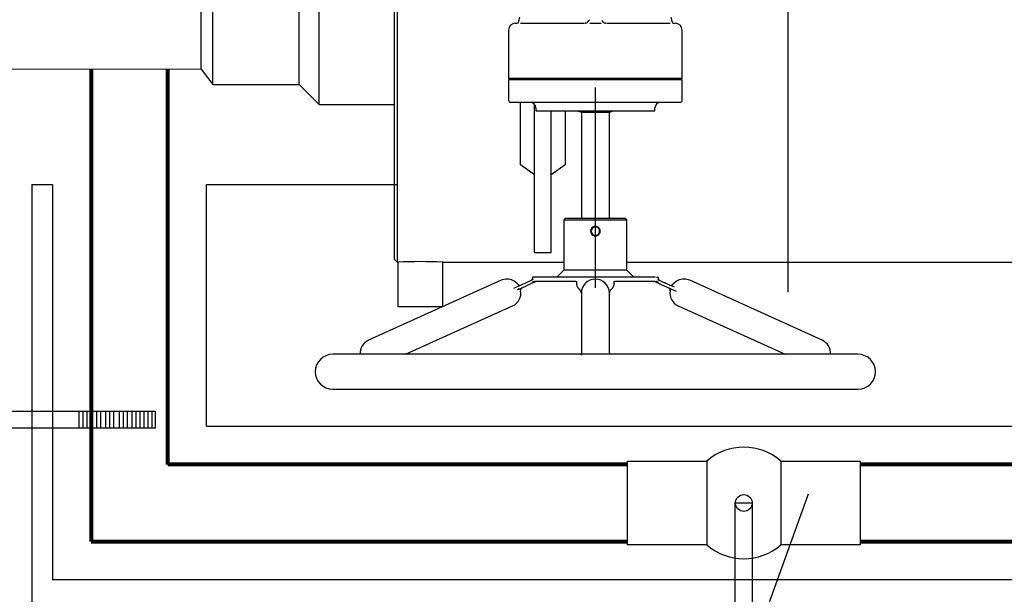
# Model space of a CAD drawing. Header units: metres. Extents: x 6538042 to 13082743, y 6022817 to 12049805.
# Tile 12 of 92: x 6539367.59 to 6539374, y 6024164.88 to 6024168.62. Entities that reach past the tile are written whole.
import ezdxf
from ezdxf.lldxf.tags import DXFTag

# ---------------------------------------------------------------- set-up
doc = ezdxf.new("R2010")
doc.units = ezdxf.units.M
doc.header["$MEASUREMENT"] = 0
for name, color, linetype in [('A400WW9_1', 7, 'CONTINUOUS'), ('d-izolacja', 251, 'CONTINUOUS'), ('d-małe zawory', 7, 'CONTINUOUS'), ('Default', 7, 'CONTINUOUS'), ('Linie_tabeli', 7, 'CONTINUOUS'), ('Q-6500-S', 7, 'CONTINUOUS'), ('W-400-20', 7, 'CONTINUOUS')]:
    doc.layers.add(name, color=color, linetype=linetype)
doc.layers.add('d-powrot', color=5, linetype='CONTINUOUS', lineweight=53)
tags = doc.linetypes.add('CENTER2', pattern=[28.575, 19.05, -3.175, 3.175, -3.175]).pattern_tags.tags
tags[10:11] = [DXFTag(74, 4), DXFTag(75, 0), DXFTag(340, '0'), DXFTag(46, 0.0), DXFTag(50, 0.0), DXFTag(44, 0.0), DXFTag(45, 0.0)]
tags[8:9] = [DXFTag(74, 4), DXFTag(75, 0), DXFTag(340, '0'), DXFTag(46, 0.0), DXFTag(50, 0.0), DXFTag(44, 0.0), DXFTag(45, 0.0)]
tags[6:7] = [DXFTag(74, 4), DXFTag(75, 0), DXFTag(340, '0'), DXFTag(46, 0.0), DXFTag(50, 0.0), DXFTag(44, 0.0), DXFTag(45, 0.0)]
tags[4:5] = [DXFTag(74, 4), DXFTag(75, 0), DXFTag(340, '0'), DXFTag(46, 0.0), DXFTag(50, 0.0), DXFTag(44, 0.0), DXFTag(45, 0.0)]

# ---------------------------------------------------------------- blocks, each defined once
blk = doc.blocks.new('z350')
at = {"layer": 'A400WW9_1', "color": 7, "linetype": 'Continuous'}
for p, q in [((6539307.0302, 6024168.6742), (6539307.0302, 6024162.6612)), ((6539307.012, 6024162.6794), (6539307.012, 6024168.6559)), ((6539306.5231, 6024163.6873), (6539306.5231, 6024167.648)), ((6539305.8323, 6024163.8175), (6539305.8323, 6024167.5178)), ((6539306.3929, 6024163.8175), (6539306.3929, 6024167.5178)), ((6539305.7555, 6024163.9177), (6539305.7555, 6024167.4177)), ((6539305.7555, 6024163.9177), (6539305.8323, 6024163.8175)), ((6539305.8323, 6024163.8175), (6539306.3929, 6024163.8175)), ((6539306.3929, 6024163.8175), (6539306.5231, 6024163.6873)), ((6539306.5231, 6024163.6873), (6539307.012, 6024163.6873)), ((6539307.8315, 6024163.2942), (6539307.8315, 6024163.701)), ((6539307.9225, 6024163.3615), (6539307.9225, 6024163.6886)), ((6539308.0318, 6024163.3615), (6539308.0318, 6024163.6463)), ((6539308.1228, 6024163.6463), (6539308.1228, 6024163.2942)), ((6539307.9225, 6024162.7242), (6539307.9225, 6024163.3615)), ((6539308.0318, 6024162.7242), (6539308.0318, 6024163.3615)), ((6539307.9225, 6024163.2293), (6539307.8315, 6024163.2942)), ((6539308.1228, 6024163.2942), (6539308.0318, 6024163.2293)), ((6539307.9225, 6024162.7242), (6539308.0318, 6024162.7242)), ((6539307.012, 6024162.6794), (6539307.0302, 6024162.6612)), ((6539307.0302, 6024162.6612), (6539307.035, 6024162.6612)), ((6539307.0348, 6024162.6612), (6539307.0348, 6024162.3716)), ((6539307.3243, 6024162.6612), (6539308.1137, 6024162.6612)), ((6539307.3261, 6024162.3717), (6539307.3261, 6024162.6612)), ((6539308.5234, 6024162.6612), (6539311.8152, 6024162.6612)), ((6539307.326, 6024162.3716), (6539307.0348, 6024162.3716))]:
    blk.add_line(p, q, dxfattribs=at)
blk.add_arc((6539307.1804, 6024159.6583), 3.0064, 87.22254, 92.77746, dxfattribs=at)
at = {"layer": 'Default', "color": 7, "linetype": 'CENTER2'}
for p, q in [((6539309.5705, 6024168.9871), (6539309.5705, 6024162.4661)), ((6539308.3186, 6024162.4945), (6539308.3186, 6024163.7966))]:
    blk.add_line(p, q, dxfattribs=at)
at = {"layer": 'Q-6500-S', "color": 7, "linetype": 'Continuous'}
for p, q in [((6539307.7996, 6024164.2154), (6539307.8081, 6024164.2154)), ((6539307.8081, 6024164.2154), (6539307.8109, 6024164.2154)), ((6539307.8196, 6024164.222), (6539307.824, 6024164.238)), ((6539307.824, 6024164.238), (6539307.8285, 6024164.2542)), ((6539307.8328, 6024164.2154), (6539308.2457, 6024164.2154)), ((6539308.2557, 6024164.2171), (6539308.2508, 6024164.2157)), ((6539308.282, 6024164.2154), (6539308.2867, 6024164.2154)), ((6539308.2867, 6024164.2154), (6539308.3504, 6024164.2154)), ((6539308.3504, 6024164.2154), (6539308.3552, 6024164.2154)), ((6539308.3864, 6024164.2157), (6539308.3815, 6024164.2171)), ((6539308.3914, 6024164.2154), (6539308.8044, 6024164.2154)), ((6539308.8087, 6024164.2542), (6539308.8132, 6024164.238)), ((6539308.8132, 6024164.238), (6539308.8175, 6024164.222)), ((6539308.8263, 6024164.2154), (6539308.829, 6024164.2154)), ((6539308.829, 6024164.2154), (6539308.8376, 6024164.2154)), ((6539307.7541, 6024164.1699), (6539307.7541, 6024163.8557)), ((6539308.8831, 6024163.8557), (6539308.8831, 6024164.1699)), ((6539307.7687, 6024163.8557), (6539307.7541, 6024163.8557)), ((6539307.7687, 6024163.8466), (6539307.7541, 6024163.8466)), ((6539307.7541, 6024163.8466), (6539307.7541, 6024163.7146)), ((6539307.7632, 6024163.8557), (6539307.7632, 6024163.8466)), ((6539308.264, 6024163.8557), (6539307.7687, 6024163.8557)), ((6539308.264, 6024163.8466), (6539307.7687, 6024163.8466)), ((6539308.3732, 6024163.8557), (6539308.264, 6024163.8557)), ((6539308.3732, 6024163.8466), (6539308.264, 6024163.8466)), ((6539308.8685, 6024163.8557), (6539308.3732, 6024163.8557)), ((6539308.8685, 6024163.8466), (6539308.3732, 6024163.8466)), ((6539308.8831, 6024163.8557), (6539308.8685, 6024163.8557)), ((6539308.8831, 6024163.8466), (6539308.8685, 6024163.8466)), ((6539308.874, 6024163.8466), (6539308.874, 6024163.8557)), ((6539308.8831, 6024163.7146), (6539308.8831, 6024163.8466)), ((6539307.7805, 6024163.701), (6539307.7677, 6024163.701)), ((6539308.2708, 6024163.701), (6539307.7805, 6024163.701)), ((6539308.3186, 6024163.701), (6539308.2708, 6024163.701)), ((6539308.3664, 6024163.701), (6539308.3186, 6024163.701)), ((6539308.8566, 6024163.701), (6539308.3664, 6024163.701)), ((6539308.8694, 6024163.701), (6539308.8566, 6024163.701)), ((6539307.9316, 6024163.6645), (6539307.9316, 6024163.6463)), ((6539307.9316, 6024163.6463), (6539308.7055, 6024163.6463)), ((6539308.2002, 6024163.6463), (6539308.2275, 6024163.6372)), ((6539308.2275, 6024163.6372), (6539308.4096, 6024163.6372)), ((6539308.2275, 6024163.6372), (6539308.2275, 6024162.9452)), ((6539308.4096, 6024163.6372), (6539308.4369, 6024163.6463)), ((6539308.4096, 6024162.9452), (6539308.4096, 6024163.6372)), ((6539308.7055, 6024163.6463), (6539308.7055, 6024163.6645))]:
    blk.add_line(p, q, dxfattribs=at)
for centre, radius, start, end in [((6539307.7996, 6024164.1699), 0.0455, 90, 180), ((6539307.8109, 6024164.2245), 0.00911, 270, 344.63838), ((6539307.8109, 6024164.2141), 0.00124, 77.28796, 90.17809), ((6539308.2459, 6024164.251), 0.0356, 282.49336, 291.25892), ((6539308.2483, 6024164.2486), 0.0324, 283.23066, 330.01457), ((6539308.2459, 6024164.251), 0.0356, 324.22003, 326.11667), ((6539308.2449, 6024164.2521), 0.0373, 328.02961, 339.18805), ((6539308.3889, 6024164.2486), 0.0324, 209.99024, 256.86004), ((6539308.3913, 6024164.251), 0.0356, 213.88102, 215.77942), ((6539308.3913, 6024164.251), 0.0356, 248.88989, 257.50652), ((6539308.8263, 6024164.2245), 0.00911, 195.36162, 270), ((6539308.8263, 6024164.2141), 0.00124, 89.82191, 102.71204), ((6539308.8376, 6024164.1699), 0.0455, 0, 90), ((6539307.7677, 6024163.7146), 0.0137, 180, 270), ((6539307.8952, 6024163.6645), 0.0364, 0, 90), ((6539308.742, 6024163.6645), 0.0364, 90, 180), ((6539308.8694, 6024163.7146), 0.0137, 270, 0)]:
    blk.add_arc(centre, radius, start, end, dxfattribs=at)
at = {"layer": 'W-400-20', "color": 7, "linetype": 'Continuous'}
for p, q in [((6539308.1228, 6024162.9452), (6539308.1137, 6024162.9361)), ((6539308.1137, 6024162.9361), (6539308.5234, 6024162.9361)), ((6539308.1137, 6024162.9361), (6539308.1137, 6024162.6083)), ((6539308.5143, 6024162.9452), (6539308.1228, 6024162.9452)), ((6539308.5234, 6024162.9361), (6539308.5143, 6024162.9452)), ((6539308.5234, 6024162.6083), (6539308.5234, 6024162.9361)), ((6539308.1137, 6024162.6083), (6539308.0682, 6024162.5628)), ((6539308.5234, 6024162.6083), (6539308.1137, 6024162.6083)), ((6539308.569, 6024162.5628), (6539308.5234, 6024162.6083)), ((6539307.7054, 6024162.5434), (6539306.8434, 6024162.1532)), ((6539307.9136, 6024162.5477), (6539307.8636, 6024162.525)), ((6539307.9274, 6024162.5339), (6539307.8711, 6024162.5084)), ((6539307.909, 6024162.5573), (6539307.9059, 6024162.5474)), ((6539307.9206, 6024162.5628), (6539307.9089, 6024162.5628)), ((6539307.9089, 6024162.5628), (6539307.9089, 6024162.5572)), ((6539307.9236, 6024162.5628), (6539307.9206, 6024162.5628)), ((6539307.9269, 6024162.5628), (6539307.9236, 6024162.5628)), ((6539308.1983, 6024162.5628), (6539307.9269, 6024162.5628)), ((6539308.1836, 6024162.5355), (6539307.9317, 6024162.5355)), ((6539308.1914, 6024162.5355), (6539308.1836, 6024162.5355)), ((6539308.1957, 6024162.538), (6539308.1957, 6024162.5167)), ((6539308.2096, 6024162.5628), (6539308.1983, 6024162.5628)), ((6539308.221, 6024162.5628), (6539308.2096, 6024162.5628)), ((6539308.4162, 6024162.5628), (6539308.221, 6024162.5628)), ((6539308.4276, 6024162.5628), (6539308.4162, 6024162.5628)), ((6539308.4389, 6024162.5628), (6539308.4276, 6024162.5628)), ((6539308.7103, 6024162.5628), (6539308.4389, 6024162.5628)), ((6539308.4415, 6024162.5167), (6539308.4415, 6024162.538)), ((6539308.4536, 6024162.5355), (6539308.4458, 6024162.5355)), ((6539308.7054, 6024162.5355), (6539308.4536, 6024162.5355)), ((6539308.7098, 6024162.5339), (6539308.766, 6024162.5084)), ((6539308.7165, 6024162.5628), (6539308.7283, 6024162.5628)), ((6539308.7235, 6024162.5477), (6539308.7735, 6024162.525)), ((6539308.7312, 6024162.5474), (6539308.7281, 6024162.5573)), ((6539308.7283, 6024162.5572), (6539308.7283, 6024162.5628)), ((6539309.7937, 6024162.1532), (6539308.9318, 6024162.5434)), ((6539307.8636, 6024162.525), (6539307.7855, 6024162.4897)), ((6539307.8235, 6024162.4869), (6539307.8119, 6024162.4816)), ((6539307.8228, 6024162.4866), (6539307.8711, 6024162.5084)), ((6539308.766, 6024162.5084), (6539308.8435, 6024162.4734)), ((6539308.8118, 6024162.5077), (6539308.7735, 6024162.525)), ((6539308.8328, 6024162.4982), (6539308.8112, 6024162.508)), ((6539308.2275, 6024162.4605), (6539308.2275, 6024162.4606)), ((6539308.2275, 6024162.4605), (6539308.2275, 6024162.4605)), ((6539308.2275, 6024162.4604), (6539308.2275, 6024162.4605)), ((6539308.2275, 6024162.4602), (6539308.2275, 6024162.4603)), ((6539308.2275, 6024162.4603), (6539308.2275, 6024162.4602)), ((6539308.2275, 6024162.4592), (6539308.2275, 6024162.0714)), ((6539308.4096, 6024162.4606), (6539308.4096, 6024162.4605)), ((6539308.4096, 6024162.4605), (6539308.4096, 6024162.4604)), ((6539308.4096, 6024162.4605), (6539308.4096, 6024162.4605)), ((6539308.4096, 6024162.4604), (6539308.4096, 6024162.4603)), ((6539308.4096, 6024162.4603), (6539308.4096, 6024162.4603)), ((6539308.4096, 6024162.4603), (6539308.4096, 6024162.4603)), ((6539308.4096, 6024162.0714), (6539308.4096, 6024162.4592)), ((6539307.0836, 6024162.062), (6539307.7805, 6024162.3775)), ((6539308.8567, 6024162.3775), (6539309.5535, 6024162.062)), ((6539310.0258, 6024162.062), (6539306.6114, 6024162.062)), ((6539308.2275, 6024162.0703), (6539308.2275, 6024162.0704)), ((6539308.2275, 6024162.0704), (6539308.2275, 6024162.0704)), ((6539308.2275, 6024162.0701), (6539308.2275, 6024162.0702)), ((6539308.2275, 6024162.0701), (6539308.2275, 6024162.0701)), ((6539308.4096, 6024162.0704), (6539308.4096, 6024162.0703)), ((6539308.4096, 6024162.0704), (6539308.4096, 6024162.0704)), ((6539308.4096, 6024162.0703), (6539308.4096, 6024162.0702)), ((6539308.4096, 6024162.0702), (6539308.4096, 6024162.0702)), ((6539308.4096, 6024162.0701), (6539308.4096, 6024162.07)), ((6539308.4096, 6024162.0701), (6539308.4096, 6024162.0701)), ((6539306.6114, 6024161.8344), (6539310.0258, 6024161.8344))]:
    blk.add_line(p, q, dxfattribs=at)
for centre, radius, start, end in [((6539308.318, 6024162.8633), 0.0307, 88.82604, 271.10863), ((6539308.3186, 6024162.8633), 0.0273, 89.99999, 270.00001), ((6539308.3192, 6024162.8633), 0.0307, 268.90352, 91.03115), ((6539308.3186, 6024162.8633), 0.0273, 269.99999, 90.00001), ((6539307.743, 6024162.4604), 0.0911, 90, 114.35301), ((6539307.743, 6024162.4604), 0.0911, 38.82722, 90), ((6539307.8906, 6024162.5572), 0.0182, 294.35301, 327.34819), ((6539307.9349, 6024162.5173), 0.0182, 90, 114.35301), ((6539308.3186, 6024162.4604), 0.0911, 90, 179.89416), ((6539308.3186, 6024162.4604), 0.0911, 0.22885, 90), ((6539308.7032, 6024162.5212), 0.0143, 62.49083, 83.02467), ((6539308.7465, 6024162.5572), 0.0182, 212.65181, 245.64699), ((6539308.8942, 6024162.4604), 0.0911, 90, 141.13832), ((6539308.8942, 6024162.4604), 0.0911, 65.64699, 90), ((6539307.743, 6024162.4604), 0.0911, 294.35301, 9.8447), ((6539307.8281, 6024162.5289), 0.0182, 218.8305, 294.35298), ((6539307.8506, 6024162.4791), 0.0182, 114.35304, 189.87552), ((6539308.7866, 6024162.4791), 0.0182, 350.12448, 65.64696), ((6539308.8091, 6024162.5289), 0.0182, 245.64702, 321.1695), ((6539308.8942, 6024162.4604), 0.0911, 170.12675, 245.64699), ((6539306.881, 6024162.0702), 0.0911, 114.35301, 185.1729), ((6539309.7562, 6024162.0702), 0.0911, 354.8271, 65.64699), ((6539306.6114, 6024161.9482), 0.1138, 90, 270), ((6539308.2782, 6024162.0593), 0.0519, 167.75615, 182.40789), ((6539310.0258, 6024161.9482), 0.1138, 270, 90)]:
    blk.add_arc(centre, radius, start, end, dxfattribs=at)
for points, knots in [([(6539307.9264, 6024162.5355), (6539307.9264, 6024162.5355), (6539307.9263, 6024162.5355), (6539307.9261, 6024162.5355), (6539307.9258, 6024162.5355), (6539307.9251, 6024162.5354), (6539307.9238, 6024162.5353), (6539307.9211, 6024162.5347), (6539307.9179, 6024162.5335), (6539307.9146, 6024162.532), (6539307.9123, 6024162.5309), (6539307.9098, 6024162.5296), (6539307.9082, 6024162.5287), (6539307.9073, 6024162.5282)], [0, 0, 0, 0, 0.007915, 0.015819, 0.031574, 0.062912, 0.125166, 0.249748, 0.499416, 0.614913, 0.749415, 0.860636, 1, 1, 1, 1]), ([(6539308.197, 6024162.5315), (6539308.1968, 6024162.532), (6539308.1963, 6024162.533), (6539308.1954, 6024162.5341), (6539308.1945, 6024162.5348), (6539308.1935, 6024162.5352), (6539308.1926, 6024162.5355), (6539308.1918, 6024162.5355), (6539308.1914, 6024162.5355)], [0.3188271, 0.3188271, 0.3188271, 0.3188271, 0.5004212, 0.6320462, 0.7503012, 0.8350776, 0.9178232, 1, 1, 1, 1]), ([(6539308.4458, 6024162.5355), (6539308.4457, 6024162.5355), (6539308.4456, 6024162.5355), (6539308.4455, 6024162.5355), (6539308.4452, 6024162.5355), (6539308.4447, 6024162.5354), (6539308.4438, 6024162.5353), (6539308.4423, 6024162.5347), (6539308.4411, 6024162.5335), (6539308.4405, 6024162.5323), (6539308.4402, 6024162.5317), (6539308.4401, 6024162.5315)], [0, 0, 0, 0, 0.0079147, 0.0158185, 0.0315739, 0.0629119, 0.1251659, 0.2497476, 0.4994164, 0.6149135, 0.6755606, 0.6755606, 0.6755606, 0.6755606]), ([(6539308.7117, 6024162.5334), (6539308.7115, 6024162.5334), (6539308.7111, 6024162.5335), (6539308.7107, 6024162.5336), (6539308.7104, 6024162.5337), (6539308.7101, 6024162.5338), (6539308.7099, 6024162.5339), (6539308.7098, 6024162.5339), (6539308.7098, 6024162.5339)], [0, 0, 0, 0, 0.214338, 0.399506, 0.557239, 0.692201, 0.848647, 1, 1, 1, 1]), ([(6539308.7298, 6024162.5282), (6539308.7292, 6024162.5286), (6539308.7281, 6024162.5292), (6539308.7265, 6024162.5301), (6539308.7239, 6024162.5314), (6539308.7209, 6024162.5328), (6539308.7177, 6024162.5341), (6539308.7155, 6024162.5348), (6539308.7137, 6024162.5352), (6539308.7122, 6024162.5355), (6539308.7112, 6024162.5355), (6539308.7108, 6024162.5355)], [0, 0, 0, 0, 0.09626, 0.179344, 0.25047, 0.500421, 0.632046, 0.750301, 0.835078, 0.917823, 1, 1, 1, 1]), ([(6539308.1957, 6024162.5167), (6539308.197, 6024162.5115), (6539308.1992, 6024162.5025), (6539308.2116, 6024162.4886), (6539308.2235, 6024162.4755), (6539308.2256, 6024162.4672), (6539308.2267, 6024162.4628)], [0, 0, 0, 0, 0.258021, 0.521116, 0.784211, 1, 1, 1, 1]), ([(6539308.1957, 6024162.5167), (6539308.197, 6024162.5115), (6539308.1992, 6024162.5024), (6539308.2116, 6024162.4885), (6539308.2235, 6024162.4753), (6539308.2256, 6024162.467), (6539308.2267, 6024162.4626)], [0, 0, 0, 0, 0.25802, 0.521116, 0.784211, 1, 1, 1, 1]), ([(6539308.2269, 6024162.465), (6539308.227, 6024162.4648), (6539308.2271, 6024162.464), (6539308.2273, 6024162.463), (6539308.2275, 6024162.4619), (6539308.2275, 6024162.4611), (6539308.2275, 6024162.4605), (6539308.2275, 6024162.4603)], [0.5519404, 0.5519404, 0.5519404, 0.5519404, 0.6249796, 0.7499901, 0.8500132, 0.9578071, 1, 1, 1, 1]), ([(6539308.4104, 6024162.4626), (6539308.4116, 6024162.467), (6539308.4137, 6024162.4753), (6539308.4256, 6024162.4885), (6539308.438, 6024162.5024), (6539308.4402, 6024162.5115), (6539308.4415, 6024162.5167)], [0, 0, 0, 0, 0.215789, 0.478884, 0.74198, 1, 1, 1, 1]), ([(6539308.4096, 6024162.0703), (6539308.4096, 6024162.0701), (6539308.4097, 6024162.0691), (6539308.4099, 6024162.0676), (6539308.4103, 6024162.0651), (6539308.4106, 6024162.0629), (6539308.4107, 6024162.0614), (6539308.4107, 6024162.0612)], [0, 0, 0, 0, 0.0694277, 0.2500726, 0.5001697, 0.752498, 0.7792012, 0.7792012, 0.7792012, 0.7792012])]:
    blk.add_open_spline(points, degree=3, knots=knots, dxfattribs=at)
for points in [[(6539308.2267, 6024162.068), (6539308.2262, 6024162.0659), (6539308.2257, 6024162.0639), (6539308.2251, 6024162.062)], [(6539308.2267, 6024162.0678), (6539308.2262, 6024162.0658), (6539308.2257, 6024162.0639), (6539308.2251, 6024162.062)], [(6539308.4121, 6024162.062), (6539308.4115, 6024162.0639), (6539308.411, 6024162.0659), (6539308.4104, 6024162.068)], [(6539308.4121, 6024162.062), (6539308.4115, 6024162.0639), (6539308.411, 6024162.0658), (6539308.4104, 6024162.0678)]]:
    blk.add_open_spline(points, degree=3, dxfattribs=at)

msp = doc.modelspace()

# ---------------------------------------------------------------- linework, layer by layer
at = {"layer": 'd-izolacja'}
for p, q in [((6539367.67293, 6024167.54714), (6539367.67293, 6024162.45907)), ((6539367.67293, 6024167.54714), (6539367.80855, 6024167.54714)), ((6539367.80855, 6024167.54714), (6539367.80855, 6024164.97382)), ((6539368.80855, 6024165.97382), (6539368.80855, 6024167.54714)), ((6539368.80855, 6024167.54714), (6539370.04901, 6024167.54714)), ((6539368.80855, 6024165.97382), (6539376.78292, 6024165.97382)), ((6539377.78292, 6024164.97382), (6539367.80855, 6024164.97382))]:
    msp.add_line(p, q, dxfattribs=at)
at = {"layer": 'd-małe zawory'}
for p, q in [((6539367.97972, 6024166.07222), (6539367.97972, 6024165.96123)), ((6539368.00607, 6024166.07222), (6539368.00607, 6024165.96123)), ((6539368.03186, 6024166.07222), (6539368.03186, 6024165.96123)), ((6539368.06694, 6024166.07222), (6539368.06694, 6024165.96123)), ((6539368.09329, 6024166.07222), (6539368.09329, 6024165.96123)), ((6539368.11908, 6024166.07222), (6539368.11908, 6024165.96123)), ((6539368.15316, 6024166.07222), (6539368.15316, 6024165.96123)), ((6539368.17951, 6024166.07222), (6539368.17951, 6024165.96123)), ((6539368.20529, 6024166.07222), (6539368.20529, 6024165.96123)), ((6539368.24037, 6024166.07222), (6539368.24037, 6024165.96123)), ((6539368.26673, 6024166.07222), (6539368.26673, 6024165.96123)), ((6539368.29251, 6024166.07222), (6539368.29251, 6024165.96123)), ((6539368.32281, 6024166.07222), (6539368.32281, 6024165.96123)), ((6539368.34916, 6024166.07222), (6539368.34916, 6024165.96123)), ((6539368.37495, 6024166.07222), (6539368.37495, 6024165.96123)), ((6539368.40146, 6024166.07222), (6539368.40146, 6024165.96123)), ((6539368.42781, 6024166.07222), (6539368.42781, 6024165.96123)), ((6539368.4536, 6024166.07222), (6539368.4536, 6024165.96123)), ((6539372.06239, 6024165.74689), (6539372.06239, 6024165.20214)), ((6539372.54287, 6024165.74689), (6539372.54287, 6024165.20214)), ((6539371.80237, 6024162.98991), (6539372.72321, 6024165.53341))]:
    msp.add_line(p, q, dxfattribs=at)
for points in [[(6539367.15305, 6024166.07222), (6539368.47431, 6024166.07222), (6539368.47431, 6024165.96123), (6539367.15305, 6024165.96123)], [(6539372.35713, 6024165.47451), (6539372.35713, 6024164.15324), (6539372.24614, 6024164.15324), (6539372.24614, 6024165.47451)]]:
    msp.add_lwpolyline(points, close=True, dxfattribs=at)
for points in [[(6539372.06239, 6024165.20214), (6539371.54689, 6024165.20214), (6539371.54689, 6024165.74689), (6539372.06239, 6024165.74689)], [(6539372.54287, 6024165.74689), (6539373.05837, 6024165.74689), (6539373.05837, 6024165.20214), (6539372.54287, 6024165.20214)]]:
    msp.add_lwpolyline(points, dxfattribs=at)
msp.add_circle((6539372.30263, 6024165.47451), 0.0545, dxfattribs=at)
for start, end in [(48.587589, 131.412411), (228.587588, 311.412412)]:
    msp.add_arc((6539372.30263, 6024165.47451), 0.36318, start, end, dxfattribs=at)
at = {"layer": 'd-powrot', "lineweight": 15}
msp.add_line((6539351.03298, 6024168.29714), (6539368.77429, 6024168.29714), dxfattribs=at)
at = {"layer": 'd-powrot', "lineweight": 80}
for p, q in [((6539368.05855, 6024168.29714), (6539368.05855, 6024165.22382)), ((6539368.55855, 6024165.72382), (6539368.55855, 6024168.29714)), ((6539371.54689, 6024165.72382), (6539368.55855, 6024165.72382)), ((6539377.03292, 6024165.72382), (6539373.05837, 6024165.72382)), ((6539368.05855, 6024165.22382), (6539371.54689, 6024165.22382)), ((6539373.05837, 6024165.22382), (6539377.53292, 6024165.22382))]:
    msp.add_line(p, q, dxfattribs=at)

# ---------------------------------------------------------------- block references
at = {"layer": 'Linie_tabeli'}
msp.add_blockref('z350', (63.0188, 4.37948), dxfattribs=at)

doc.saveas('drawing.dxf')
